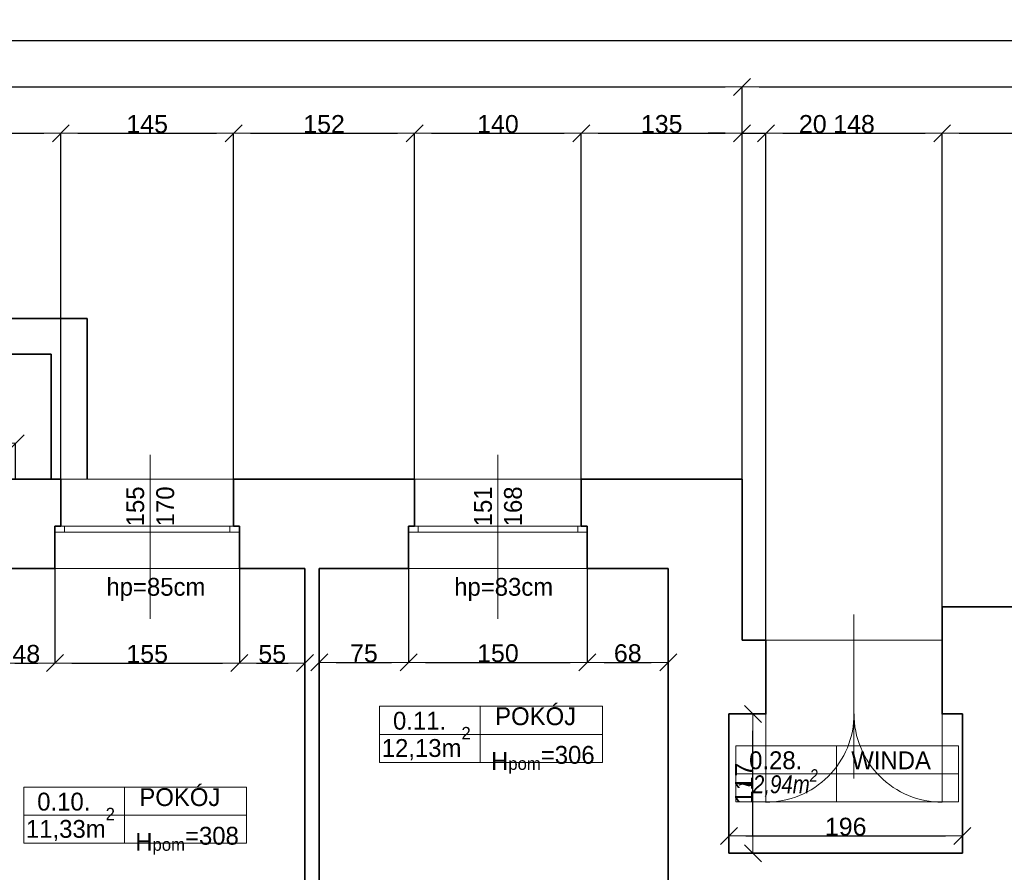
# Model space of a CAD drawing. Header units: metres. Extents: x 7506757 to 756746378, y 5735207 to 582114514.
# Tile 131 of 256: x 7700269 to 7708536, y 5835223 to 5842383. Entities that reach past the tile are written whole.
import ezdxf

# ---------------------------------------------------------------- set-up
doc = ezdxf.new("R2010")
doc.units = ezdxf.units.M
doc.header["$MEASUREMENT"] = 0
doc.header["$PDMODE"] = 2
doc.layers.get('0').update_dxf_attribs({"color": 250, "linetype": 'CONTINUOUS', "lineweight": 100, "plot": 0})
doc.layers.get('Defpoints').update_dxf_attribs({"linetype": 'CONTINUOUS'})
for name, color, linetype, lineweight in [('2D - Ogolne46', 7, 'CONTINUOUS', 18), ('ELEKTRYKA141', 7, 'CONTINUOUS', 0), ('M_OCIANA6', 5, 'CONTINUOUS', 35), ('M_OPISY141', 7, 'CONTINUOUS', 0), ('m_umeblowanie1', 7, 'CONTINUOUS', 13), ('opis1', 7, 'CONTINUOUS', 13)]:
    doc.layers.add(name, color=color, linetype=linetype, lineweight=lineweight)
doc.layers.add('PWYMIAR', color=7, linetype='CONTINUOUS')
doc.styles.add('GENERATED_STYLE_1', font='arial.ttf')
doc.styles.add('GENERATED_STYLE_2', font='txt')
doc.styles.add('GENERATED_STYLE_6', font='ariali.ttf')
doc.dimstyles.new('GENERATED_STYLE__1', dxfattribs={"dimtxt": 150, "dimasz": 142.5, "dimexe": 0.18, "dimexo": 0, "dimgap": 0.09, "dimtad": 1, "dimdec": 0, "dimlfac": 0.1, "dimzin": 0, "dimdsep": 46, "dimtxsty": 'GENERATED_STYLE_1', "dimblk": 'ARROWHEAD_6', "dimblk1": 'ARROWHEAD_6', "dimblk2": 'ARROWHEAD_6', "dimcen": 0.09, "dimclrd": 251, "dimclre": 251, "dimclrt": 7, "dimazin": 0, "dimtfac": 1, "dimtdec": 4, "dimtmove": 0, "dimatfit": 3, "dimfxl": 0, "dimtolj": 1, "dimtzin": 0, "dimarcsym": 0})
doc.dimstyles.new('GENERATED_STYLE__2', dxfattribs={"dimtxt": 150, "dimasz": 142.5, "dimexe": 0.18, "dimexo": 0, "dimgap": 0.09, "dimtad": 1, "dimtih": 1, "dimtoh": 1, "dimdec": 0, "dimlfac": 0.1, "dimzin": 0, "dimdsep": 46, "dimtxsty": 'GENERATED_STYLE_1', "dimblk": 'ARROWHEAD_6', "dimblk1": 'ARROWHEAD_6', "dimblk2": 'ARROWHEAD_6', "dimcen": 0.09, "dimclrd": 251, "dimclre": 251, "dimclrt": 7, "dimazin": 0, "dimtfac": 1, "dimtdec": 4, "dimtmove": 0, "dimatfit": 3, "dimfxl": 0, "dimtolj": 1, "dimtzin": 0, "dimarcsym": 0})

# ---------------------------------------------------------------- blocks, each defined once
blk = doc.blocks.new('ARROWHEAD_6')
at = {"color": 0, "linetype": 'Continuous', "lineweight": 0}
for p, q in [((0, 0), (-1, 0)), ((-0.5, -0.5), (0.5, 0.5))]:
    blk.add_line(p, q, dxfattribs=at)
blk = doc.blocks.new('*D5858')
at = {"layer": 'Defpoints', "color": 0, "linetype": 'Continuous', "transparency": 16777216}
for p in [(7700084.6, 5837774), (7700564.6, 5837774), (7700564.6, 5836980.3)]:
    blk.add_point(p, dxfattribs=at)
at = {"layer": 'PWYMIAR', "color": 251, "linetype": 'Continuous', "lineweight": -2, "transparency": 16777216}
for p, q in [((7700084.6, 5837774), (7700084.6, 5836980.1)), ((7700564.6, 5837774), (7700564.6, 5836980.1)), ((7700227.1, 5836980.3), (7700422.1, 5836980.3))]:
    blk.add_line(p, q, dxfattribs=at)
at = {"layer": 'PWYMIAR', "color": 251, "linetype": 'Continuous', "lineweight": -2, "transparency": 16777216, "xscale": 142.5, "yscale": 142.5, "zscale": 142.5, "rotation": 180}
blk.add_blockref('ARROWHEAD_6', (7700084.6, 5836980.3), dxfattribs=at)
at = {"layer": 'PWYMIAR', "color": 251, "linetype": 'Continuous', "lineweight": -2, "transparency": 16777216, "xscale": 142.5, "yscale": 142.5, "zscale": 142.5}
blk.add_blockref('ARROWHEAD_6', (7700564.6, 5836980.3), dxfattribs=at)
at = {"layer": 'PWYMIAR', "color": 7, "linetype": 'Continuous', "lineweight": 13, "transparency": 16777216, "insert": (7700324.6, 5837056.9), "char_height": 150, "attachment_point": 5, "style": 'GENERATED_STYLE_1'}
blk.add_mtext('\\A1;48', dxfattribs=at)
blk = doc.blocks.new('*D5859')
at = {"layer": 'Defpoints', "color": 0, "linetype": 'Continuous', "transparency": 16777216}
for p in [(7700564.6, 5837774), (7702114.6, 5837774), (7702114.6, 5836980.3)]:
    blk.add_point(p, dxfattribs=at)
at = {"layer": 'PWYMIAR', "color": 251, "linetype": 'Continuous', "lineweight": -2, "transparency": 16777216}
for p, q in [((7700564.6, 5837774), (7700564.6, 5836980.1)), ((7702114.6, 5837774), (7702114.6, 5836980.1)), ((7700707.1, 5836980.3), (7701972.1, 5836980.3))]:
    blk.add_line(p, q, dxfattribs=at)
at = {"layer": 'PWYMIAR', "color": 251, "linetype": 'Continuous', "lineweight": -2, "transparency": 16777216, "xscale": 142.5, "yscale": 142.5, "zscale": 142.5, "rotation": 180}
blk.add_blockref('ARROWHEAD_6', (7700564.6, 5836980.3), dxfattribs=at)
at = {"layer": 'PWYMIAR', "color": 251, "linetype": 'Continuous', "lineweight": -2, "transparency": 16777216, "xscale": 142.5, "yscale": 142.5, "zscale": 142.5}
blk.add_blockref('ARROWHEAD_6', (7702114.6, 5836980.3), dxfattribs=at)
at = {"layer": 'PWYMIAR', "color": 7, "linetype": 'Continuous', "lineweight": 13, "transparency": 16777216, "insert": (7701339.6, 5837056.9), "char_height": 150, "attachment_point": 5, "style": 'GENERATED_STYLE_1'}
blk.add_mtext('\\A1;155', dxfattribs=at)
blk = doc.blocks.new('*D5860')
at = {"layer": 'Defpoints', "color": 0, "linetype": 'Continuous', "transparency": 16777216}
for p in [(7702114.6, 5837774), (7702664.6, 5837774), (7702664.6, 5836980.3)]:
    blk.add_point(p, dxfattribs=at)
at = {"layer": 'PWYMIAR', "color": 251, "linetype": 'Continuous', "lineweight": -2, "transparency": 16777216}
for p, q in [((7702114.6, 5837774), (7702114.6, 5836980.1)), ((7702664.6, 5837774), (7702664.6, 5836980.1)), ((7702257.1, 5836980.3), (7702522.1, 5836980.3))]:
    blk.add_line(p, q, dxfattribs=at)
at = {"layer": 'PWYMIAR', "color": 251, "linetype": 'Continuous', "lineweight": -2, "transparency": 16777216, "xscale": 142.5, "yscale": 142.5, "zscale": 142.5, "rotation": 180}
blk.add_blockref('ARROWHEAD_6', (7702114.6, 5836980.3), dxfattribs=at)
at = {"layer": 'PWYMIAR', "color": 251, "linetype": 'Continuous', "lineweight": -2, "transparency": 16777216, "xscale": 142.5, "yscale": 142.5, "zscale": 142.5}
blk.add_blockref('ARROWHEAD_6', (7702664.6, 5836980.3), dxfattribs=at)
at = {"layer": 'PWYMIAR', "color": 7, "linetype": 'Continuous', "lineweight": 13, "transparency": 16777216, "insert": (7702389.6, 5837056.6), "char_height": 150, "attachment_point": 5, "style": 'GENERATED_STYLE_1'}
blk.add_mtext('\\A1;55', dxfattribs=at)
blk = doc.blocks.new('*D5861')
at = {"layer": 'Defpoints', "color": 0, "linetype": 'Continuous', "transparency": 16777216}
for p in [(7702784.6, 5837774), (7703534.6, 5837774), (7703534.6, 5836985.9)]:
    blk.add_point(p, dxfattribs=at)
at = {"layer": 'PWYMIAR', "color": 251, "linetype": 'Continuous', "lineweight": -2, "transparency": 16777216}
for p, q in [((7702784.6, 5837774), (7702784.6, 5836985.7)), ((7703534.6, 5837774), (7703534.6, 5836985.7)), ((7702927.1, 5836985.9), (7703392.1, 5836985.9))]:
    blk.add_line(p, q, dxfattribs=at)
at = {"layer": 'PWYMIAR', "color": 251, "linetype": 'Continuous', "lineweight": -2, "transparency": 16777216, "xscale": 142.5, "yscale": 142.5, "zscale": 142.5, "rotation": 180}
blk.add_blockref('ARROWHEAD_6', (7702784.6, 5836985.9), dxfattribs=at)
at = {"layer": 'PWYMIAR', "color": 251, "linetype": 'Continuous', "lineweight": -2, "transparency": 16777216, "xscale": 142.5, "yscale": 142.5, "zscale": 142.5}
blk.add_blockref('ARROWHEAD_6', (7703534.6, 5836985.9), dxfattribs=at)
at = {"layer": 'PWYMIAR', "color": 7, "linetype": 'Continuous', "lineweight": 13, "transparency": 16777216, "insert": (7703159.6, 5837062.2), "char_height": 150, "attachment_point": 5, "style": 'GENERATED_STYLE_1'}
blk.add_mtext('\\A1;75', dxfattribs=at)
blk = doc.blocks.new('*D5862')
at = {"layer": 'Defpoints', "color": 0, "linetype": 'Continuous', "transparency": 16777216}
for p in [(7703534.6, 5837774), (7705034.6, 5837774), (7705034.6, 5836985.9)]:
    blk.add_point(p, dxfattribs=at)
at = {"layer": 'PWYMIAR', "color": 251, "linetype": 'Continuous', "lineweight": -2, "transparency": 16777216}
for p, q in [((7703534.6, 5837774), (7703534.6, 5836985.7)), ((7705034.6, 5837774), (7705034.6, 5836985.7)), ((7703677.1, 5836985.9), (7704892.1, 5836985.9))]:
    blk.add_line(p, q, dxfattribs=at)
at = {"layer": 'PWYMIAR', "color": 251, "linetype": 'Continuous', "lineweight": -2, "transparency": 16777216, "xscale": 142.5, "yscale": 142.5, "zscale": 142.5, "rotation": 180}
blk.add_blockref('ARROWHEAD_6', (7703534.6, 5836985.9), dxfattribs=at)
at = {"layer": 'PWYMIAR', "color": 251, "linetype": 'Continuous', "lineweight": -2, "transparency": 16777216, "xscale": 142.5, "yscale": 142.5, "zscale": 142.5}
blk.add_blockref('ARROWHEAD_6', (7705034.6, 5836985.9), dxfattribs=at)
at = {"layer": 'PWYMIAR', "color": 7, "linetype": 'Continuous', "lineweight": 13, "transparency": 16777216, "insert": (7704284.6, 5837062.5), "char_height": 150, "attachment_point": 5, "style": 'GENERATED_STYLE_1'}
blk.add_mtext('\\A1;150', dxfattribs=at)
blk = doc.blocks.new('*D5863')
at = {"layer": 'Defpoints', "color": 0, "linetype": 'Continuous', "transparency": 16777216}
for p in [(7705034.6, 5837774), (7705714.6, 5837774), (7705714.6, 5836985.9)]:
    blk.add_point(p, dxfattribs=at)
at = {"layer": 'PWYMIAR', "color": 251, "linetype": 'Continuous', "lineweight": -2, "transparency": 16777216}
for p, q in [((7705034.6, 5837774), (7705034.6, 5836985.7)), ((7705714.6, 5837774), (7705714.6, 5836985.7)), ((7705177.1, 5836985.9), (7705572.1, 5836985.9))]:
    blk.add_line(p, q, dxfattribs=at)
at = {"layer": 'PWYMIAR', "color": 251, "linetype": 'Continuous', "lineweight": -2, "transparency": 16777216, "xscale": 142.5, "yscale": 142.5, "zscale": 142.5, "rotation": 180}
blk.add_blockref('ARROWHEAD_6', (7705034.6, 5836985.9), dxfattribs=at)
at = {"layer": 'PWYMIAR', "color": 251, "linetype": 'Continuous', "lineweight": -2, "transparency": 16777216, "xscale": 142.5, "yscale": 142.5, "zscale": 142.5}
blk.add_blockref('ARROWHEAD_6', (7705714.6, 5836985.9), dxfattribs=at)
at = {"layer": 'PWYMIAR', "color": 7, "linetype": 'Continuous', "lineweight": 13, "transparency": 16777216, "insert": (7705374.6, 5837062.5), "char_height": 150, "attachment_point": 5, "style": 'GENERATED_STYLE_1'}
blk.add_mtext('\\A1;68', dxfattribs=at)
blk = doc.blocks.new('*D5986')
at = {"layer": 'Defpoints', "color": 0, "linetype": 'Continuous', "transparency": 16777216}
for p in [(7706224.6, 5836554), (7706426.2, 5836554), (7706224.6, 5835384)]:
    blk.add_point(p, dxfattribs=at)
at = {"layer": 'PWYMIAR', "color": 251, "linetype": 'Continuous', "lineweight": -2, "transparency": 16777216}
for p, q in [((7706224.6, 5836554), (7706426.4, 5836554)), ((7706426.2, 5835526.5), (7706426.2, 5836411.5)), ((7706224.6, 5835384), (7706426.4, 5835384))]:
    blk.add_line(p, q, dxfattribs=at)
at = {"layer": 'PWYMIAR', "color": 251, "linetype": 'Continuous', "lineweight": -2, "transparency": 16777216, "xscale": 142.5, "yscale": 142.5, "zscale": 142.5}
for p, rotation in [((7706426.2, 5836554), 90), ((7706426.2, 5835384), 270)]:
    blk.add_blockref('ARROWHEAD_6', p, dxfattribs=dict(at, rotation=rotation))
at = {"layer": 'PWYMIAR', "color": 7, "linetype": 'Continuous', "lineweight": 13, "transparency": 16777216, "insert": (7706350.8, 5835969), "char_height": 150, "attachment_point": 5, "rotation": 90, "style": 'GENERATED_STYLE_1'}
blk.add_mtext('\\A1;117', dxfattribs=at)
blk = doc.blocks.new('*D5987')
at = {"layer": 'Defpoints', "color": 0, "linetype": 'Continuous', "transparency": 16777216}
for p in [(7708184.6, 5835529.1), (7706224.6, 5835384), (7708184.6, 5835384)]:
    blk.add_point(p, dxfattribs=at)
at = {"layer": 'PWYMIAR', "color": 251, "linetype": 'Continuous', "lineweight": -2, "transparency": 16777216}
for p, q in [((7706224.6, 5835384), (7706224.6, 5835529.3)), ((7706367.1, 5835529.1), (7708042.1, 5835529.1)), ((7708184.6, 5835384), (7708184.6, 5835529.3))]:
    blk.add_line(p, q, dxfattribs=at)
at = {"layer": 'PWYMIAR', "color": 251, "linetype": 'Continuous', "lineweight": -2, "transparency": 16777216, "xscale": 142.5, "yscale": 142.5, "zscale": 142.5, "rotation": 180}
blk.add_blockref('ARROWHEAD_6', (7706224.6, 5835529.1), dxfattribs=at)
at = {"layer": 'PWYMIAR', "color": 251, "linetype": 'Continuous', "lineweight": -2, "transparency": 16777216, "xscale": 142.5, "yscale": 142.5, "zscale": 142.5}
blk.add_blockref('ARROWHEAD_6', (7708184.6, 5835529.1), dxfattribs=at)
at = {"layer": 'PWYMIAR', "color": 7, "linetype": 'Continuous', "lineweight": 13, "transparency": 16777216, "insert": (7707204.6, 5835605.8), "char_height": 150, "attachment_point": 5, "style": 'GENERATED_STYLE_1'}
blk.add_mtext('\\A1;196', dxfattribs=at)
blk = doc.blocks.new('*D5990')
at = {"layer": 'Defpoints', "color": 0, "linetype": 'Continuous', "transparency": 16777216}
for p in [(7700234.6, 5838826.9), (7699184.6, 5838524), (7700234.6, 5838524)]:
    blk.add_point(p, dxfattribs=at)
at = {"layer": 'PWYMIAR', "color": 251, "linetype": 'Continuous', "lineweight": -2, "transparency": 16777216}
for p, q in [((7699184.6, 5838524), (7699184.6, 5838827.1)), ((7699327.1, 5838826.9), (7700092.1, 5838826.9)), ((7700234.6, 5838524), (7700234.6, 5838827.1))]:
    blk.add_line(p, q, dxfattribs=at)
at = {"layer": 'PWYMIAR', "color": 251, "linetype": 'Continuous', "lineweight": -2, "transparency": 16777216, "xscale": 142.5, "yscale": 142.5, "zscale": 142.5, "rotation": 180}
blk.add_blockref('ARROWHEAD_6', (7699184.6, 5838826.9), dxfattribs=at)
at = {"layer": 'PWYMIAR', "color": 251, "linetype": 'Continuous', "lineweight": -2, "transparency": 16777216, "xscale": 142.5, "yscale": 142.5, "zscale": 142.5}
blk.add_blockref('ARROWHEAD_6', (7700234.6, 5838826.9), dxfattribs=at)
at = {"layer": 'PWYMIAR', "color": 7, "linetype": 'Continuous', "lineweight": 13, "transparency": 16777216, "insert": (7699709.6, 5838903.6), "char_height": 150, "attachment_point": 5, "style": 'GENERATED_STYLE_1'}
blk.add_mtext('\\A1;105', dxfattribs=at)
blk = doc.blocks.new('*D6070')
at = {"layer": 'Defpoints', "color": 0, "linetype": 'Continuous', "transparency": 16777216}
for p in [(7700614.6, 5841430), (7699184.6, 5838524), (7700614.6, 5838524)]:
    blk.add_point(p, dxfattribs=at)
at = {"layer": 'PWYMIAR', "color": 251, "linetype": 'Continuous', "lineweight": -2, "transparency": 16777216}
for p, q in [((7699184.6, 5838524), (7699184.6, 5841430.1)), ((7699327.1, 5841430), (7700472.1, 5841430)), ((7700614.6, 5838524), (7700614.6, 5841430.1))]:
    blk.add_line(p, q, dxfattribs=at)
at = {"layer": 'PWYMIAR', "color": 251, "linetype": 'Continuous', "lineweight": -2, "transparency": 16777216, "xscale": 142.5, "yscale": 142.5, "zscale": 142.5, "rotation": 180}
blk.add_blockref('ARROWHEAD_6', (7699184.6, 5841430), dxfattribs=at)
at = {"layer": 'PWYMIAR', "color": 251, "linetype": 'Continuous', "lineweight": -2, "transparency": 16777216, "xscale": 142.5, "yscale": 142.5, "zscale": 142.5}
blk.add_blockref('ARROWHEAD_6', (7700614.6, 5841430), dxfattribs=at)
at = {"layer": 'PWYMIAR', "color": 7, "linetype": 'Continuous', "lineweight": 13, "transparency": 16777216, "insert": (7699899.6, 5841506.7), "char_height": 150, "attachment_point": 5, "style": 'GENERATED_STYLE_1'}
blk.add_mtext('\\A1;143', dxfattribs=at)
blk = doc.blocks.new('*D6071')
at = {"layer": 'Defpoints', "color": 0, "linetype": 'Continuous', "transparency": 16777216}
for p in [(7702064.6, 5841430), (7700614.6, 5838524), (7702064.6, 5838524)]:
    blk.add_point(p, dxfattribs=at)
at = {"layer": 'PWYMIAR', "color": 251, "linetype": 'Continuous', "lineweight": -2, "transparency": 16777216}
for p, q in [((7700614.6, 5838524), (7700614.6, 5841430.1)), ((7700757.1, 5841430), (7701922.1, 5841430)), ((7702064.6, 5838524), (7702064.6, 5841430.1))]:
    blk.add_line(p, q, dxfattribs=at)
at = {"layer": 'PWYMIAR', "color": 251, "linetype": 'Continuous', "lineweight": -2, "transparency": 16777216, "xscale": 142.5, "yscale": 142.5, "zscale": 142.5, "rotation": 180}
blk.add_blockref('ARROWHEAD_6', (7700614.6, 5841430), dxfattribs=at)
at = {"layer": 'PWYMIAR', "color": 251, "linetype": 'Continuous', "lineweight": -2, "transparency": 16777216, "xscale": 142.5, "yscale": 142.5, "zscale": 142.5}
blk.add_blockref('ARROWHEAD_6', (7702064.6, 5841430), dxfattribs=at)
at = {"layer": 'PWYMIAR', "color": 7, "linetype": 'Continuous', "lineweight": 13, "transparency": 16777216, "insert": (7701339.6, 5841506.6), "char_height": 150, "attachment_point": 5, "style": 'GENERATED_STYLE_1'}
blk.add_mtext('\\A1;145', dxfattribs=at)
blk = doc.blocks.new('*D6072')
at = {"layer": 'Defpoints', "color": 0, "linetype": 'Continuous', "transparency": 16777216}
for p in [(7703584.6, 5841430), (7702064.6, 5838524), (7703584.6, 5838524)]:
    blk.add_point(p, dxfattribs=at)
at = {"layer": 'PWYMIAR', "color": 251, "linetype": 'Continuous', "lineweight": -2, "transparency": 16777216}
for p, q in [((7702064.6, 5838524), (7702064.6, 5841430.1)), ((7702207.1, 5841430), (7703442.1, 5841430)), ((7703584.6, 5838524), (7703584.6, 5841430.1))]:
    blk.add_line(p, q, dxfattribs=at)
at = {"layer": 'PWYMIAR', "color": 251, "linetype": 'Continuous', "lineweight": -2, "transparency": 16777216, "xscale": 142.5, "yscale": 142.5, "zscale": 142.5, "rotation": 180}
blk.add_blockref('ARROWHEAD_6', (7702064.6, 5841430), dxfattribs=at)
at = {"layer": 'PWYMIAR', "color": 251, "linetype": 'Continuous', "lineweight": -2, "transparency": 16777216, "xscale": 142.5, "yscale": 142.5, "zscale": 142.5}
blk.add_blockref('ARROWHEAD_6', (7703584.6, 5841430), dxfattribs=at)
at = {"layer": 'PWYMIAR', "color": 7, "linetype": 'Continuous', "lineweight": 13, "transparency": 16777216, "insert": (7702824.6, 5841506.6), "char_height": 150, "attachment_point": 5, "style": 'GENERATED_STYLE_1'}
blk.add_mtext('\\A1;152', dxfattribs=at)
blk = doc.blocks.new('*D6073')
at = {"layer": 'Defpoints', "color": 0, "linetype": 'Continuous', "transparency": 16777216}
for p in [(7704984.6, 5841430), (7703584.6, 5838524), (7704984.6, 5838524)]:
    blk.add_point(p, dxfattribs=at)
at = {"layer": 'PWYMIAR', "color": 251, "linetype": 'Continuous', "lineweight": -2, "transparency": 16777216}
for p, q in [((7703584.6, 5838524), (7703584.6, 5841430.1)), ((7703727.1, 5841430), (7704842.1, 5841430)), ((7704984.6, 5838524), (7704984.6, 5841430.1))]:
    blk.add_line(p, q, dxfattribs=at)
at = {"layer": 'PWYMIAR', "color": 251, "linetype": 'Continuous', "lineweight": -2, "transparency": 16777216, "xscale": 142.5, "yscale": 142.5, "zscale": 142.5, "rotation": 180}
blk.add_blockref('ARROWHEAD_6', (7703584.6, 5841430), dxfattribs=at)
at = {"layer": 'PWYMIAR', "color": 251, "linetype": 'Continuous', "lineweight": -2, "transparency": 16777216, "xscale": 142.5, "yscale": 142.5, "zscale": 142.5}
blk.add_blockref('ARROWHEAD_6', (7704984.6, 5841430), dxfattribs=at)
at = {"layer": 'PWYMIAR', "color": 7, "linetype": 'Continuous', "lineweight": 13, "transparency": 16777216, "insert": (7704284.6, 5841506.6), "char_height": 150, "attachment_point": 5, "style": 'GENERATED_STYLE_1'}
blk.add_mtext('\\A1;140', dxfattribs=at)
blk = doc.blocks.new('*D6074')
at = {"layer": 'Defpoints', "color": 0, "linetype": 'Continuous', "transparency": 16777216}
for p in [(7706334.6, 5841430), (7704984.6, 5838524), (7706334.6, 5838524)]:
    blk.add_point(p, dxfattribs=at)
at = {"layer": 'PWYMIAR', "color": 251, "linetype": 'Continuous', "lineweight": -2, "transparency": 16777216}
for p, q in [((7704984.6, 5838524), (7704984.6, 5841430.1)), ((7705127.1, 5841430), (7706192.1, 5841430)), ((7706334.6, 5838524), (7706334.6, 5841430.1))]:
    blk.add_line(p, q, dxfattribs=at)
at = {"layer": 'PWYMIAR', "color": 251, "linetype": 'Continuous', "lineweight": -2, "transparency": 16777216, "xscale": 142.5, "yscale": 142.5, "zscale": 142.5, "rotation": 180}
blk.add_blockref('ARROWHEAD_6', (7704984.6, 5841430), dxfattribs=at)
at = {"layer": 'PWYMIAR', "color": 251, "linetype": 'Continuous', "lineweight": -2, "transparency": 16777216, "xscale": 142.5, "yscale": 142.5, "zscale": 142.5}
blk.add_blockref('ARROWHEAD_6', (7706334.6, 5841430), dxfattribs=at)
at = {"layer": 'PWYMIAR', "color": 7, "linetype": 'Continuous', "lineweight": 13, "transparency": 16777216, "insert": (7705659.6, 5841506.7), "char_height": 150, "attachment_point": 5, "style": 'GENERATED_STYLE_1'}
blk.add_mtext('\\A1;135', dxfattribs=at)
blk = doc.blocks.new('*D6075')
at = {"layer": 'Defpoints', "color": 0, "linetype": 'Continuous', "transparency": 16777216}
for p in [(7706534.6, 5841430), (7706334.6, 5838524), (7706534.6, 5837174)]:
    blk.add_point(p, dxfattribs=at)
at = {"layer": 'PWYMIAR', "color": 251, "linetype": 'Continuous', "lineweight": -2, "transparency": 16777216}
for p, q in [((7706192.1, 5841430), (7706049.6, 5841430)), ((7706334.6, 5838524), (7706334.6, 5841430.1)), ((7706334.6, 5841430), (7706534.6, 5841430)), ((7706534.6, 5837174), (7706534.6, 5841430.1)), ((7706677.1, 5841430), (7707036.7, 5841430))]:
    blk.add_line(p, q, dxfattribs=at)
at = {"layer": 'PWYMIAR', "color": 251, "linetype": 'Continuous', "lineweight": -2, "transparency": 16777216, "xscale": 142.5, "yscale": 142.5, "zscale": 142.5}
blk.add_blockref('ARROWHEAD_6', (7706334.6, 5841430), dxfattribs=at)
at = {"layer": 'PWYMIAR', "color": 251, "linetype": 'Continuous', "lineweight": -2, "transparency": 16777216, "xscale": 142.5, "yscale": 142.5, "zscale": 142.5, "rotation": 180}
blk.add_blockref('ARROWHEAD_6', (7706534.6, 5841430), dxfattribs=at)
at = {"layer": 'PWYMIAR', "color": 7, "linetype": 'Continuous', "lineweight": 13, "transparency": 16777216, "insert": (7706928.2, 5841506.6), "char_height": 150, "attachment_point": 5, "style": 'GENERATED_STYLE_1'}
blk.add_mtext('\\A1;20', dxfattribs=at)
blk = doc.blocks.new('*D6076')
at = {"layer": 'Defpoints', "color": 0, "linetype": 'Continuous', "transparency": 16777216}
for p in [(7708014.6, 5841430), (7708014.6, 5837454), (7706534.6, 5837174)]:
    blk.add_point(p, dxfattribs=at)
at = {"layer": 'PWYMIAR', "color": 251, "linetype": 'Continuous', "lineweight": -2, "transparency": 16777216}
for p, q in [((7706534.6, 5837174), (7706534.6, 5841430.1)), ((7706677.1, 5841430), (7707872.1, 5841430)), ((7708014.6, 5837454), (7708014.6, 5841430.1))]:
    blk.add_line(p, q, dxfattribs=at)
at = {"layer": 'PWYMIAR', "color": 251, "linetype": 'Continuous', "lineweight": -2, "transparency": 16777216, "xscale": 142.5, "yscale": 142.5, "zscale": 142.5, "rotation": 180}
blk.add_blockref('ARROWHEAD_6', (7706534.6, 5841430), dxfattribs=at)
at = {"layer": 'PWYMIAR', "color": 251, "linetype": 'Continuous', "lineweight": -2, "transparency": 16777216, "xscale": 142.5, "yscale": 142.5, "zscale": 142.5}
blk.add_blockref('ARROWHEAD_6', (7708014.6, 5841430), dxfattribs=at)
at = {"layer": 'PWYMIAR', "color": 7, "linetype": 'Continuous', "lineweight": 13, "transparency": 16777216, "insert": (7707274.6, 5841506.6), "char_height": 150, "attachment_point": 5, "style": 'GENERATED_STYLE_1'}
blk.add_mtext('\\A1;148', dxfattribs=at)
blk = doc.blocks.new('*D6077')
at = {"layer": 'Defpoints', "color": 0, "linetype": 'Continuous', "transparency": 16777216}
for p in [(7714334.6, 5841430), (7708014.6, 5837454), (7714334.6, 5837454)]:
    blk.add_point(p, dxfattribs=at)
at = {"layer": 'PWYMIAR', "color": 251, "linetype": 'Continuous', "lineweight": -2, "transparency": 16777216}
for p, q in [((7708014.6, 5837454), (7708014.6, 5841430.1)), ((7708157.1, 5841430), (7714192.1, 5841430)), ((7714334.6, 5837454), (7714334.6, 5841430.1))]:
    blk.add_line(p, q, dxfattribs=at)
at = {"layer": 'PWYMIAR', "color": 251, "linetype": 'Continuous', "lineweight": -2, "transparency": 16777216, "xscale": 142.5, "yscale": 142.5, "zscale": 142.5, "rotation": 180}
blk.add_blockref('ARROWHEAD_6', (7708014.6, 5841430), dxfattribs=at)
at = {"layer": 'PWYMIAR', "color": 251, "linetype": 'Continuous', "lineweight": -2, "transparency": 16777216, "xscale": 142.5, "yscale": 142.5, "zscale": 142.5}
blk.add_blockref('ARROWHEAD_6', (7714334.6, 5841430), dxfattribs=at)
at = {"layer": 'PWYMIAR', "color": 7, "linetype": 'Continuous', "lineweight": 13, "transparency": 16777216, "insert": (7711174.6, 5841506.7), "char_height": 150, "attachment_point": 5, "style": 'GENERATED_STYLE_1'}
blk.add_mtext('\\A1;632', dxfattribs=at)
blk = doc.blocks.new('*D6079')
at = {"layer": 'Defpoints', "color": 0, "linetype": 'Continuous', "transparency": 16777216}
for p in [(7706334.6, 5841819.1), (7690654.6, 5838524), (7706334.6, 5838524)]:
    blk.add_point(p, dxfattribs=at)
at = {"layer": 'PWYMIAR', "color": 251, "linetype": 'Continuous', "lineweight": -2, "transparency": 16777216}
for p, q in [((7690654.6, 5838524), (7690654.6, 5841819.3)), ((7690797.1, 5841819.1), (7706192.1, 5841819.1)), ((7706334.6, 5838524), (7706334.6, 5841819.3))]:
    blk.add_line(p, q, dxfattribs=at)
at = {"layer": 'PWYMIAR', "color": 251, "linetype": 'Continuous', "lineweight": -2, "transparency": 16777216, "xscale": 142.5, "yscale": 142.5, "zscale": 142.5, "rotation": 180}
blk.add_blockref('ARROWHEAD_6', (7690654.6, 5841819.1), dxfattribs=at)
at = {"layer": 'PWYMIAR', "color": 251, "linetype": 'Continuous', "lineweight": -2, "transparency": 16777216, "xscale": 142.5, "yscale": 142.5, "zscale": 142.5}
blk.add_blockref('ARROWHEAD_6', (7706334.6, 5841819.1), dxfattribs=at)
at = {"layer": 'PWYMIAR', "color": 7, "linetype": 'Continuous', "lineweight": 13, "transparency": 16777216, "insert": (7698494.6, 5841895.8), "char_height": 150, "attachment_point": 5, "style": 'GENERATED_STYLE_1'}
blk.add_mtext('\\A1;1568', dxfattribs=at)
blk = doc.blocks.new('*D6080')
at = {"layer": 'Defpoints', "color": 0, "linetype": 'Continuous', "transparency": 16777216}
for p in [(7714334.6, 5841819.1), (7706334.6, 5838524), (7714334.6, 5837454)]:
    blk.add_point(p, dxfattribs=at)
at = {"layer": 'PWYMIAR', "color": 251, "linetype": 'Continuous', "lineweight": -2, "transparency": 16777216}
for p, q in [((7706334.6, 5838524), (7706334.6, 5841819.3)), ((7706477.1, 5841819.1), (7714192.1, 5841819.1)), ((7714334.6, 5837454), (7714334.6, 5841819.3))]:
    blk.add_line(p, q, dxfattribs=at)
at = {"layer": 'PWYMIAR', "color": 251, "linetype": 'Continuous', "lineweight": -2, "transparency": 16777216, "xscale": 142.5, "yscale": 142.5, "zscale": 142.5, "rotation": 180}
blk.add_blockref('ARROWHEAD_6', (7706334.6, 5841819.1), dxfattribs=at)
at = {"layer": 'PWYMIAR', "color": 251, "linetype": 'Continuous', "lineweight": -2, "transparency": 16777216, "xscale": 142.5, "yscale": 142.5, "zscale": 142.5}
blk.add_blockref('ARROWHEAD_6', (7714334.6, 5841819.1), dxfattribs=at)
at = {"layer": 'PWYMIAR', "color": 7, "linetype": 'Continuous', "lineweight": 13, "transparency": 16777216, "insert": (7710334.6, 5841895.8), "char_height": 150, "attachment_point": 5, "style": 'GENERATED_STYLE_1'}
blk.add_mtext('\\A1;800', dxfattribs=at)
blk = doc.blocks.new('*D6081')
at = {"layer": 'Defpoints', "color": 0, "linetype": 'Continuous', "transparency": 16777216}
for p in [(7714334.6, 5842208.3), (7682674.6, 5837454), (7714334.6, 5837454)]:
    blk.add_point(p, dxfattribs=at)
at = {"layer": 'PWYMIAR', "color": 251, "linetype": 'Continuous', "lineweight": -2, "transparency": 16777216}
for p, q in [((7682674.6, 5837454), (7682674.6, 5842208.5)), ((7682817.1, 5842208.3), (7714192.1, 5842208.3)), ((7714334.6, 5837454), (7714334.6, 5842208.5))]:
    blk.add_line(p, q, dxfattribs=at)
at = {"layer": 'PWYMIAR', "color": 251, "linetype": 'Continuous', "lineweight": -2, "transparency": 16777216, "xscale": 142.5, "yscale": 142.5, "zscale": 142.5, "rotation": 180}
blk.add_blockref('ARROWHEAD_6', (7682674.6, 5842208.3), dxfattribs=at)
at = {"layer": 'PWYMIAR', "color": 251, "linetype": 'Continuous', "lineweight": -2, "transparency": 16777216, "xscale": 142.5, "yscale": 142.5, "zscale": 142.5}
blk.add_blockref('ARROWHEAD_6', (7714334.6, 5842208.3), dxfattribs=at)
at = {"layer": 'PWYMIAR', "color": 7, "linetype": 'Continuous', "lineweight": 13, "transparency": 16777216, "insert": (7698504.6, 5842285), "char_height": 150, "attachment_point": 5, "style": 'GENERATED_STYLE_1'}
blk.add_mtext('\\A1;3166', dxfattribs=at)

msp = doc.modelspace()

# ---------------------------------------------------------------- linework, layer by layer
at = {"layer": 'ELEKTRYKA141', "linetype": 'Continuous'}
for p, q in [((7706534.6, 5837174), (7708014.6, 5837174)), ((7706534.6, 5836552.2), (7706534.6, 5835812.2)), ((7708014.6, 5836552.2), (7708014.6, 5835812.2))]:
    msp.add_line(p, q, dxfattribs=at)
for centre, start, end in [((7706534.6, 5836552.2), 269.76877, 0.13982), ((7708014.6, 5836552.2), 179.86018, 270)]:
    msp.add_arc(centre, 740, start, end, dxfattribs=at)
at = {"layer": 'M_OCIANA6', "linetype": 'Continuous'}
for p, q in [((7696164.6, 5839874), (7700834.6, 5839874)), ((7700834.6, 5839874), (7700834.6, 5838524)), ((7696464.6, 5839574), (7700534.6, 5839574)), ((7700534.6, 5839574), (7700534.6, 5838524)), ((7699184.6, 5838524), (7700614.6, 5838524)), ((7700614.6, 5838524), (7700614.6, 5838129)), ((7702064.6, 5838524), (7703584.6, 5838524)), ((7702064.6, 5838524), (7702064.6, 5838129)), ((7703584.6, 5838524), (7703584.6, 5838129)), ((7704984.6, 5838524), (7706334.6, 5838524)), ((7704984.6, 5838524), (7704984.6, 5838129)), ((7706334.6, 5838524), (7706334.6, 5837174)), ((7700564.6, 5837774), (7700564.6, 5838129)), ((7700614.6, 5838129), (7700564.6, 5838129)), ((7702064.6, 5838129), (7702114.6, 5838129)), ((7702114.6, 5837774), (7702114.6, 5838129)), ((7703534.6, 5837774), (7703534.6, 5838129)), ((7703584.6, 5838129), (7703534.6, 5838129)), ((7704984.6, 5838129), (7705034.6, 5838129)), ((7705034.6, 5837774), (7705034.6, 5838129)), ((7702114.6, 5837774), (7702114.6, 5837999)), ((7705034.6, 5837774), (7705034.6, 5837999)), ((7700084.6, 5837774), (7700564.6, 5837774)), ((7702114.6, 5837774), (7702664.6, 5837774)), ((7702664.6, 5837774), (7702664.6, 5833634)), ((7702784.6, 5837774), (7702784.6, 5833634)), ((7702784.6, 5837774), (7703534.6, 5837774)), ((7705034.6, 5837774), (7705714.6, 5837774)), ((7705714.6, 5837774), (7705714.6, 5833634)), ((7708014.6, 5837454), (7714334.6, 5837454)), ((7708014.6, 5837454), (7708014.6, 5836552.2)), ((7706334.6, 5837174), (7706534.6, 5837174)), ((7706534.6, 5837174), (7706534.6, 5836552.2)), ((7706224.6, 5836554), (7706534.6, 5836554)), ((7706224.6, 5836554), (7706224.6, 5835384)), ((7708014.6, 5836554), (7708184.6, 5836554)), ((7708184.6, 5836554), (7708184.6, 5835384)), ((7706224.6, 5835384), (7708184.6, 5835384))]:
    msp.add_line(p, q, dxfattribs=at)
at = {"layer": 'M_OPISY141', "linetype": 'Continuous'}
for p, q in [((7701364.6, 5838727.9), (7701364.6, 5837351.8)), ((7704284.6, 5838727.9), (7704284.6, 5837351.8)), ((7707274.2, 5837388.2), (7707274.2, 5836012.1)), ((7703291, 5836617.6), (7705162.1, 5836617.6)), ((7703291, 5836146.5), (7703291, 5836617.6)), ((7704135.6, 5836617.6), (7704135.6, 5836146.5)), ((7705162.1, 5836617.6), (7705162.1, 5836146.5)), ((7703291, 5836382), (7705162.1, 5836382)), ((7706281.3, 5836285.6), (7708152.4, 5836285.6)), ((7706281.3, 5836285.6), (7706281.3, 5835814.5)), ((7707125.9, 5836285.6), (7707125.9, 5835814.5)), ((7708152.4, 5836285.6), (7708152.4, 5835814.5)), ((7705162.1, 5836146.5), (7703291, 5836146.5)), ((7706281.3, 5836050), (7708152.4, 5836050)), ((7700303.8, 5835938.3), (7702174.9, 5835938.3)), ((7700303.8, 5835467.2), (7700303.8, 5835938.3)), ((7701148.4, 5835938.3), (7701148.4, 5835467.2)), ((7702174.9, 5835938.3), (7702174.9, 5835467.2)), ((7708152.4, 5835814.5), (7706281.3, 5835814.5)), ((7700303.8, 5835702.8), (7702174.9, 5835702.8)), ((7702174.9, 5835467.2), (7700303.8, 5835467.2))]:
    msp.add_line(p, q, dxfattribs=at)
at = {"layer": 'm_umeblowanie1', "linetype": 'Continuous'}
for p, q in [((7700614.6, 5838524), (7702064.6, 5838524)), ((7703584.6, 5838524), (7704984.6, 5838524)), ((7702114.6, 5838129), (7700614.6, 5838129)), ((7700644.6, 5838129), (7700644.6, 5838079)), ((7702034.6, 5838129), (7702034.6, 5838079)), ((7705034.6, 5838129), (7703584.6, 5838129)), ((7703614.6, 5838129), (7703614.6, 5838079)), ((7704954.6, 5838129), (7704954.6, 5838079)), ((7702114.6, 5838079), (7700564.6, 5838079)), ((7705034.6, 5838079), (7703534.6, 5838079)), ((7700564.6, 5837774), (7702114.6, 5837774)), ((7703534.6, 5837774), (7705034.6, 5837774))]:
    msp.add_line(p, q, dxfattribs=at)

# ---------------------------------------------------------------- texts
at = {"layer": '2D - Ogolne46', "linetype": 'Continuous', "attachment_point": 7}
for s, insert, char_height, style in [('{12,13m\\A1{\\H0.7x;\\S2^  ;}}', (7703309.2, 5836164.4), 150, 'GENERATED_STYLE_2'), ('\\A1;{\\fArial|b0|i1|c238|p38;~\\fArial Narrow Europa Środkowa|b0|i1|c0|p34;\\H0.971429x;2,94m\\A1{\\H0.7x;\\S2^  ;}}', (7706299.5, 5835836.8), 154.4118, 'GENERATED_STYLE_6'), ('{11,33m\\A1{\\H0.7x;\\S2^  ;}}', (7700322, 5835485.1), 150, 'GENERATED_STYLE_2')]:
    msp.add_mtext(s, dxfattribs=dict(at, insert=insert, char_height=char_height, style=style))
at = {"layer": 'opis1', "linetype": 'Continuous', "char_height": 150, "width": 349.992, "attachment_point": 1, "rotation": 90, "style": 'GENERATED_STYLE_2'}
for s, insert, line_spacing_factor in [('{155\\P170}', (7701163.8, 5838129.1), 1.007581), ('{151\\P168}', (7704083.8, 5838129.1), 1.008016)]:
    msp.add_mtext(s, dxfattribs=dict(at, insert=insert, line_spacing_factor=line_spacing_factor))
at = {"layer": 'opis1', "linetype": 'Continuous', "char_height": 150, "style": 'GENERATED_STYLE_2'}
for s, insert, attachment_point in [('{hp=85cm}', (7701828.2, 5837695.9), 3), ('{hp=83cm}', (7704748.2, 5837695.9), 3), ('{POKÓJ}', (7704261.2, 5836609.3), 1), ('{0.11.}', (7703403.6, 5836571.3), 1), ('{H\\A1{\\H0.7x;\\S ^ pom;}=306}', (7704226.6, 5836335.8), 1), ('{0.28.}', (7706393.8, 5836239.3), 1), ('{WINDA}', (7707251.5, 5836238.8), 1), ('{POKÓJ}', (7701274, 5835930), 1), ('{0.10.}', (7700416.4, 5835892.1), 1), ('{H\\A1{\\H0.7x;\\S ^ pom;}=308}', (7701239.4, 5835656.5), 1)]:
    msp.add_mtext(s, dxfattribs=dict(at, insert=insert, attachment_point=attachment_point))

# ---------------------------------------------------------------- dimensions: what is measured, and where the dimension line sits
at = {"layer": 'PWYMIAR', "color": 251, "linetype": 'Continuous', "lineweight": 13}
for base, p1, p2, picture, middle in [((7714334.6, 5842208.3), (7682674.6, 5837454), (7714334.6, 5837454), '*D6081', (7698504.6, 5842285)), ((7706334.6, 5841819.1), (7690654.6, 5838524), (7706334.6, 5838524), '*D6079', (7698494.6, 5841895.8)), ((7714334.6, 5841819.1), (7706334.6, 5838524), (7714334.6, 5837454), '*D6080', (7710334.6, 5841895.8)), ((7700614.6, 5841430), (7699184.6, 5838524), (7700614.6, 5838524), '*D6070', (7699899.6, 5841506.7)), ((7702064.6, 5841430), (7700614.6, 5838524), (7702064.6, 5838524), '*D6071', (7701339.6, 5841506.6)), ((7703584.6, 5841430), (7702064.6, 5838524), (7703584.6, 5838524), '*D6072', (7702824.6, 5841506.6)), ((7704984.6, 5841430), (7703584.6, 5838524), (7704984.6, 5838524), '*D6073', (7704284.6, 5841506.6)), ((7706334.6, 5841430), (7704984.6, 5838524), (7706334.6, 5838524), '*D6074', (7705659.6, 5841506.7)), ((7706534.6, 5841430), (7706334.6, 5838524), (7706534.6, 5837174), '*D6075', (7706928.2, 5841506.6)), ((7708014.6, 5841430), (7706534.6, 5837174), (7708014.6, 5837454), '*D6076', (7707274.6, 5841506.6)), ((7714334.6, 5841430), (7708014.6, 5837454), (7714334.6, 5837454), '*D6077', (7711174.6, 5841506.7)), ((7700234.6, 5838826.9), (7699184.6, 5838524), (7700234.6, 5838524), '*D5990', (7699709.6, 5838903.6)), ((7700564.6, 5836980.3), (7700084.6, 5837774), (7700564.6, 5837774), '*D5858', (7700324.6, 5837056.9)), ((7702114.6, 5836980.3), (7700564.6, 5837774), (7702114.6, 5837774), '*D5859', (7701339.6, 5837056.9)), ((7702664.6, 5836980.3), (7702114.6, 5837774), (7702664.6, 5837774), '*D5860', (7702389.6, 5837056.6)), ((7703534.6, 5836985.9), (7702784.6, 5837774), (7703534.6, 5837774), '*D5861', (7703159.6, 5837062.2)), ((7705034.6, 5836985.9), (7703534.6, 5837774), (7705034.6, 5837774), '*D5862', (7704284.6, 5837062.5)), ((7705714.6, 5836985.9), (7705034.6, 5837774), (7705714.6, 5837774), '*D5863', (7705374.6, 5837062.5)), ((7708184.6, 5835529.1), (7706224.6, 5835384), (7708184.6, 5835384), '*D5987', (7707204.6, 5835605.8))]:
    dim = msp.add_linear_dim(base=base, p1=p1, p2=p2, dimstyle='GENERATED_STYLE__2', dxfattribs=at)
    dim.commit()
    dim.dimension.update_dxf_attribs({"geometry": picture, "text_midpoint": middle})
dim = msp.add_linear_dim(base=(7706426.2, 5836554), p1=(7706224.6, 5835384), p2=(7706224.6, 5836554), angle=90, dimstyle='GENERATED_STYLE__1', dxfattribs=at)
dim.commit()
dim.dimension.update_dxf_attribs({"geometry": '*D5986', "text_midpoint": (7706350.8, 5835969)})

doc.saveas('drawing.dxf')
